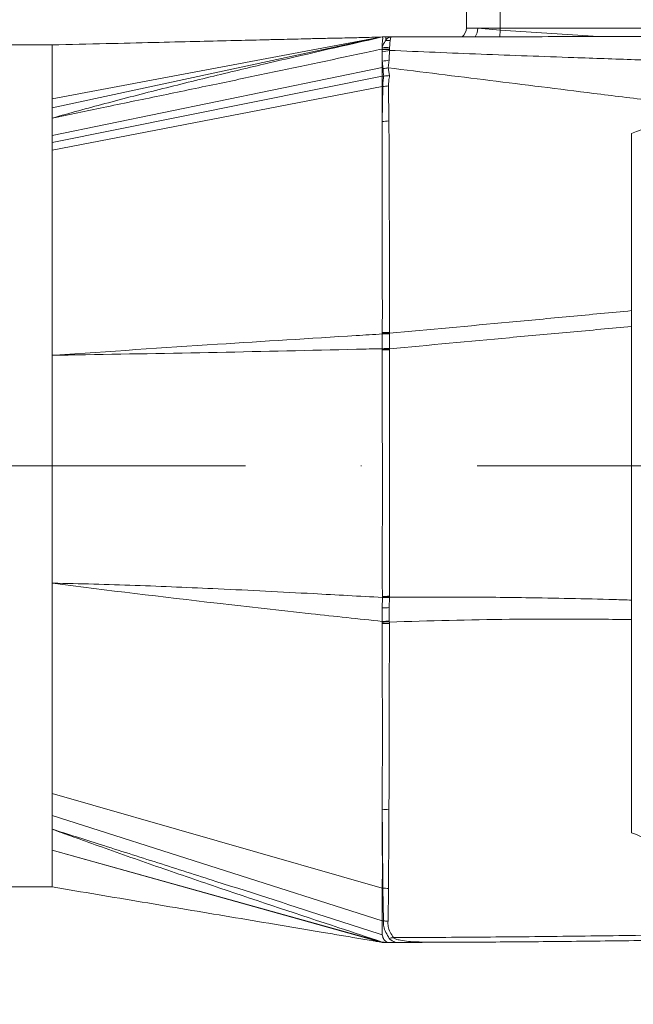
# Model space of a CAD drawing. Header units: millimetres. Extents: x 35469 to 44263, y -24881 to -16268.
# Tile 80 of 231: x 39503 to 39594, y -17989 to -17843. Entities that reach past the tile are written whole.
import ezdxf

# ---------------------------------------------------------------- set-up
doc = ezdxf.new("R2010")
doc.units = ezdxf.units.MM
doc.header["$LTSCALE"] = 0.3175
doc.linetypes.add('ACAD_ISO10W100', pattern=[18, 12, -3, 0, -3])
for name, color, linetype, lineweight in [('1轮廓实线层', 7, 'Continuous', 18), ('7标注层', 4, 'Continuous', 13), ('中心线', 4, 'ACAD_ISO10W100', 20)]:
    doc.layers.add(name, color=color, linetype=linetype, lineweight=lineweight)
doc.styles.add('标准汉字', font='gbenor.shx', dxfattribs={"bigfont": 'gbcbig.shx'})
doc.dimstyles.new('M1：18', dxfattribs={"dimscale": 18, "dimtxt": 3.5, "dimasz": 2.5, "dimexe": 2, "dimexo": 0, "dimgap": 1.5, "dimtad": 1, "dimdec": 1, "dimdsep": 46, "dimtxsty": '标准汉字', "dimcen": 5, "dimdle": 5, "dimclrd": 1, "dimclre": 1, "dimclrt": 256, "dimadec": 4, "dimazin": 2, "dimtfac": 1, "dimtdec": 1, "dimtmove": 0, "dimatfit": 3, "dimfxl": 1, "dimtolj": 1, "dimarcsym": 0})

# ---------------------------------------------------------------- blocks, each defined once
blk = doc.blocks.new('*D28')
at = {"layer": '7标注层', "color": 1, "lineweight": -2, "ltscale": 18, "transparency": 16777216}
for p, q in [((38753.98, -17970.42), (38753.98, -17602.95)), ((39813.98, -17831.5), (39813.98, -17602.95)), ((38798.98, -17638.95), (39768.98, -17638.95))]:
    blk.add_line(p, q, dxfattribs=at)
at = {"layer": '7标注层', "color": 1, "transparency": 16777216}
for points in [[(38798.98, -17631.45), (38798.98, -17646.45), (38753.98, -17638.95)], [(39768.98, -17646.45), (39768.98, -17631.45), (39813.98, -17638.95)]]:
    blk.add_solid(points, dxfattribs=at)
at = {"layer": 'Defpoints', "color": 0, "transparency": 16777216}
for p in [(39813.98, -17638.95), (39813.98, -17831.5), (38753.98, -17970.42)]:
    blk.add_point(p, dxfattribs=at)
at = {"layer": '7标注层', "transparency": 16777216, "insert": (39283.98, -17580.45), "char_height": 63, "attachment_point": 5, "style": '标准汉字'}
blk.add_mtext('\\A1;1060', dxfattribs=at)
blk = doc.blocks.new('*D44')
at = {"layer": '7标注层', "color": 1, "lineweight": -2, "ltscale": 18, "transparency": 16777216}
for p, q in [((37974.46, -17796.16), (40892.23, -17796.16)), ((40856.23, -18794.5), (40856.23, -17841.16)), ((40604.54, -18839.5), (40892.23, -18839.5))]:
    blk.add_line(p, q, dxfattribs=at)
at = {"layer": '7标注层', "color": 1, "transparency": 16777216}
for points in [[(40863.73, -17841.16), (40848.73, -17841.16), (40856.23, -17796.16)], [(40848.73, -18794.5), (40863.73, -18794.5), (40856.23, -18839.5)]]:
    blk.add_solid(points, dxfattribs=at)
at = {"layer": 'Defpoints', "color": 0, "transparency": 16777216}
for p in [(37974.46, -17796.16), (40856.23, -17796.16), (40604.54, -18839.5)]:
    blk.add_point(p, dxfattribs=at)
at = {"layer": '7标注层', "transparency": 16777216, "insert": (40797.73, -18317.83), "char_height": 63, "attachment_point": 5, "rotation": 90, "style": '标准汉字'}
blk.add_mtext('\\A1;1043.3', dxfattribs=at)
blk = doc.blocks.new('*D45')
at = {"layer": '7标注层', "color": 1, "lineweight": -2, "ltscale": 18, "transparency": 16777216}
for p, q in [((38753.98, -16988.93), (41035.05, -16988.93)), ((40999.05, -17033.93), (40999.05, -18794.5)), ((40604.54, -18839.5), (41035.05, -18839.5))]:
    blk.add_line(p, q, dxfattribs=at)
at = {"layer": '7标注层', "color": 1, "transparency": 16777216}
for points in [[(41006.55, -17033.93), (40991.55, -17033.93), (40999.05, -16988.93)], [(40991.55, -18794.5), (41006.55, -18794.5), (40999.05, -18839.5)]]:
    blk.add_solid(points, dxfattribs=at)
at = {"layer": 'Defpoints', "color": 0, "transparency": 16777216}
for p in [(38753.98, -16988.93), (40604.54, -18839.5), (40999.05, -18839.5)]:
    blk.add_point(p, dxfattribs=at)
at = {"layer": '7标注层', "transparency": 16777216, "insert": (40940.55, -17914.21), "char_height": 63, "attachment_point": 5, "rotation": 90, "style": '标准汉字'}
blk.add_mtext('\\A1;1850.6', dxfattribs=at)

msp = doc.modelspace()

# ---------------------------------------------------------------- linework, layer by layer
at = {"layer": '1轮廓实线层', "ltscale": 18}
for p, q in [((39568.983, -17844.495), (39568.983, -17841.995)), ((39573.983, -17841.995), (39573.983, -17844.495)), ((39573.983, -17844.495), (39568.983, -17844.495)), ((39568.983, -17844.495), (39570.651, -17844.495)), ((39570.651, -17844.495), (39573.983, -17844.797)), ((39570.651, -17844.495), (39573.983, -17844.495)), ((39573.983, -17844.495), (39641.983, -17844.495)), ((39573.983, -17844.495), (39573.983, -17844.797)), ((39556.483, -17845.809), (39507.483, -17856.342)), ((39556.483, -17845.809), (39507.483, -17855)), ((39556.483, -17845.809), (39556.5, -17845.809)), ((39556.483, -17845.809), (39556.483, -17845.809)), ((39556.983, -17845.809), (39556.483, -17845.809)), ((39556.5, -17845.809), (39556.983, -17845.809)), ((39556.983, -17845.809), (39557.803, -17845.808)), ((39573.983, -17844.797), (39573.918, -17845.801)), ((39573.983, -17844.797), (39588.561, -17845.74)), ((39507.483, -17846.995), (39493.983, -17846.995)), ((39507.483, -17855), (39507.483, -17846.995)), ((39556.475, -17847.338), (39556.482, -17847.604)), ((39556.483, -17847.649), (39556.482, -17847.604)), ((39556.483, -17847.649), (39556.483, -17848.022)), ((39556.984, -17846.31), (39556.985, -17846.309)), ((39557.65, -17846.31), (39556.984, -17846.311)), ((39556.984, -17846.311), (39556.985, -17846.31)), ((39557.537, -17847.605), (39557.533, -17847.648)), ((39557.555, -17847.338), (39557.537, -17847.605)), ((39556.483, -17848.022), (39556.483, -17849.397)), ((39556.483, -17850.341), (39507.483, -17860.437)), ((39556.483, -17849.397), (39556.483, -17850.341)), ((39556.483, -17850.341), (39556.483, -17851.605)), ((39557.475, -17849.218), (39557.372, -17850.391)), ((39557.372, -17850.391), (39557.57, -17851.523)), ((39556.483, -17851.605), (39507.483, -17861.458)), ((39556.483, -17853.146), (39556.483, -17851.605)), ((39556.718, -17851.605), (39556.483, -17851.605)), ((39556.718, -17851.605), (39556.721, -17851.605)), ((39556.721, -17851.605), (39556.721, -17851.605)), ((39556.483, -17853.146), (39507.483, -17862.616)), ((39556.481, -17858.351), (39556.483, -17853.146)), ((39556.481, -17858.351), (39556.536, -17853.146)), ((39557.41, -17853.06), (39557.464, -17858.256)), ((39507.483, -17856.342), (39507.483, -17855)), ((39507.483, -17857.854), (39507.483, -17856.342)), ((39507.483, -17860.437), (39507.483, -17857.854)), ((39507.483, -17861.458), (39507.483, -17860.437)), ((39593.483, -17860.117), (39593.483, -17886.442)), ((39507.483, -17862.616), (39507.483, -17861.458)), ((39507.483, -17893.065), (39507.483, -17862.616)), ((39593.483, -17886.442), (39593.483, -17888.799)), ((39556.48, -17889.897), (39556.482, -17889.791)), ((39556.48, -17889.897), (39556.481, -17892.084)), ((39556.482, -17889.791), (39556.483, -17889.697)), ((39557.54, -17889.869), (39557.527, -17892.063)), ((39557.542, -17889.764), (39557.54, -17889.869)), ((39557.544, -17889.649), (39557.542, -17889.764)), ((39593.483, -17888.799), (39593.483, -17929.416)), ((39556.482, -17892.129), (39556.481, -17892.084)), ((39556.483, -17892.249), (39556.482, -17892.129)), ((39557.527, -17892.063), (39557.527, -17892.107)), ((39557.527, -17892.107), (39557.53, -17892.261)), ((39507.483, -17926.906), (39507.483, -17893.065)), ((39507.483, -17958.099), (39507.483, -17926.906)), ((39556.488, -17929.02), (39556.447, -17930.544)), ((39556.488, -17929.02), (39556.489, -17928.987)), ((39556.489, -17928.987), (39556.49, -17928.896)), ((39557.526, -17929.004), (39557.501, -17930.53)), ((39557.527, -17928.972), (39557.526, -17929.004)), ((39557.532, -17928.82), (39557.527, -17928.972)), ((39593.483, -17929.416), (39593.483, -17932.3)), ((39556.447, -17930.544), (39556.476, -17932.571)), ((39557.501, -17930.53), (39557.523, -17932.561)), ((39593.483, -17932.3), (39593.483, -17963.938)), ((39556.479, -17932.673), (39556.476, -17932.571)), ((39556.482, -17932.862), (39556.479, -17932.673)), ((39557.523, -17932.561), (39557.526, -17932.663)), ((39557.526, -17932.663), (39557.53, -17932.894)), ((39556.483, -17972.169), (39507.483, -17958.099)), ((39507.483, -17961.368), (39507.483, -17958.099)), ((39556.483, -17977.034), (39507.483, -17961.368)), ((39507.483, -17963.422), (39507.483, -17961.368)), ((39507.483, -17966.551), (39507.483, -17963.422)), ((39556.488, -17980.173), (39507.481, -17966.547)), ((39507.483, -17971.995), (39507.483, -17966.551)), ((39556.477, -17980.222), (39507.485, -17966.556)), ((39493.983, -17971.995), (39507.483, -17971.995)), ((39556.483, -17972.169), (39556.566, -17972.169)), ((39556.483, -17977.034), (39556.483, -17972.169)), ((39556.636, -17977.034), (39556.566, -17972.169)), ((39557.384, -17972.242), (39557.327, -17977.099)), ((39556.483, -17977.034), (39556.636, -17977.034)), ((39556.483, -17979.096), (39556.483, -17977.034)), ((39556.636, -17977.034), (39556.636, -17977.034)), ((39555.728, -17980.092), (39555.721, -17980.095)), ((39556.483, -17980.17), (39556.483, -17980.171)), ((39556.98, -17980.223), (39556.483, -17980.223)), ((39556.98, -17980.223), (39556.487, -17980.171)), ((39557.19, -17980.223), (39556.99, -17980.223)), ((39557.19, -17980.223), (39558.462, -17980.223)), ((39573.971, -17980.16), (39570.036, -17980.189))]:
    msp.add_line(p, q, dxfattribs=at)
at = {"layer": '1轮廓实线层', "lineweight": 20, "ltscale": 18}
for centre, radius, start, end in [((39566.989, -17844.345), 2, 313.01955, 355.67887), ((39567.961, -17844.436), 2.691, 329.40214, 358.74403), ((39500.327, -17846.248), 56.657, 359.93889, 0.44458), ((39557.012, -17842.888), 4.483, 263.11925, 276.9556), ((39557.014, -17842.649), 4.983, 263.86803, 276.01558), ((39557.007, -17842.601), 5.075, 264.06926, 275.94887), ((39556.022, -17842.989), 5.054, 275.23422, 287.68985), ((39556.222, -17845.101), 4.304, 273.47796, 286.92958), ((39556.57, -17846.616), 3.858, 270.20835, 281.98872), ((39556.566, -17848.978), 4.168, 269.58976, 281.67509), ((39556.518, -17853.63), 4.722, 269.55772, 281.56411), ((39556.61, -17874.904), 14.994, 269.50423, 273.55586), ((39556.651, -17875.564), 14.229, 269.32268, 273.59273), ((39556.404, -17876.105), 13.592, 270.33475, 274.81022), ((39558.61, -17970.798), 78.742, 90.78802, 91.5494), ((39558.478, -17962.51), 70.409, 90.77406, 91.625), ((39556.393, -17945.964), 53.715, 88.78751, 89.90387), ((39556.826, -17917.048), 11.977, 268.38155, 273.35263), ((39556.842, -17917.158), 11.833, 268.29014, 273.32023), ((39556.175, -17917.451), 11.449, 271.57394, 276.80676), ((39556.524, -17895.464), 35.08, 269.87391, 271.59688), ((39557.204, -17954.868), 22.309, 89.18177, 91.87097), ((39557.214, -17953.364), 20.704, 89.13891, 92.03478), ((39556.45, -17951.03), 18.168, 86.59319, 89.90172), ((39556.501, -17965.993), 5.523, 79.94076, 90.26968), ((39556.594, -17976.469), 4.301, 79.41924, 90.37508), ((39558.477, -17982.72), 3.22, 96.30727, 107.27528)]:
    msp.add_arc(centre, radius, start, end, dxfattribs=at)
at = {"layer": '1轮廓实线层', "ltscale": 18}
for points, knots in [([(39507.483, -17857.854), (39507.496, -17857.851), (39510.092, -17857.117), (39515.558, -17855.619), (39523.903, -17853.463), (39532.257, -17851.413), (39543.123, -17848.84), (39551.101, -17847.029), (39556.483, -17845.809)], [0, 0, 0, 0, 111.8432798, 22653.2089649, 47548.5759026, 72422.5448813, 94906.7573045, 141501.9461944, 141501.9461944, 141501.9461944, 141501.9461944]), ([(39556.483, -17845.809), (39555.459, -17845.843), (39553.583, -17845.906), (39550.762, -17845.962), (39548.255, -17846.012), (39546.047, -17846.061), (39544.057, -17846.11), (39542.268, -17846.153), (39540.389, -17846.199), (39537.591, -17846.266), (39533.673, -17846.361), (39528.439, -17846.488), (39522.279, -17846.637), (39515.19, -17846.809), (39510.155, -17846.931), (39507.483, -17846.995)], [0, 0, 0, 0, 23741.0210356, 43519.4072391, 59652.8997854, 72546.2936996, 82818.2324572, 91744.9165142, 102200.767445, 114710.6319402, 138998.4235777, 168542.9622513, 203342.2785788, 243393.7217936, 288694.0007683, 288694.0007683, 288694.0007683, 288694.0007683]), ([(39556.5, -17845.809), (39556.524, -17845.846), (39556.571, -17845.921), (39556.479, -17846.473), (39556.476, -17847.055), (39556.475, -17847.338)], [0, 0, 0, 0, 25123.2034522, 50060.5288438, 73782.5016002, 73782.5016002, 73782.5016002, 73782.5016002]), ([(39556.985, -17846.31), (39556.996, -17846.295), (39557.074, -17846.194), (39557.331, -17845.928), (39557.602, -17845.81), (39557.797, -17845.808), (39557.803, -17845.808)], [0, 0, 0, 0, 4563.9322531, 30514.796267, 96444.5585074, 98577.5940544, 98577.5940544, 98577.5940544, 98577.5940544]), ([(39557.803, -17845.808), (39557.802, -17845.808), (39557.765, -17845.81), (39557.714, -17845.927), (39557.666, -17846.194), (39557.652, -17846.295), (39557.65, -17846.31), (39557.65, -17846.31)], [0, 0, 0, 0, 2523.1262411, 80574.2706108, 111298.5591939, 116701.9476283, 116762.9675, 116762.9675, 116762.9675, 116762.9675]), ([(39557.803, -17845.808), (39562.564, -17845.802), (39572.086, -17845.791), (39584.591, -17845.756), (39595.459, -17845.715), (39601.52, -17845.686), (39604.552, -17845.671)], [0, 0, 0, 0, 30653.3223293, 61310.0711323, 79875.0713502, 98463.1778337, 98463.1778337, 98463.1778337, 98463.1778337]), ([(39556.482, -17847.604), (39555.914, -17847.724), (39550.246, -17848.932), (39542.032, -17850.668), (39531.591, -17852.855), (39523.441, -17854.548), (39515.319, -17856.228), (39510.012, -17857.326), (39507.496, -17857.852), (39507.483, -17857.854)], [0, 0, 0, 0, 5513.1056632, 55059.4734256, 79841.4263042, 107250.8894798, 134680.3368787, 159516.6880388, 159645.2280315, 159645.2280315, 159645.2280315, 159645.2280315]), ([(39556.475, -17847.338), (39556.608, -17847.003), (39556.764, -17846.609), (39556.955, -17846.349), (39556.984, -17846.31)], [0, 0, 0, 0, 47321.2066159, 55594.1394775, 55594.1394775, 55594.1394775, 55594.1394775]), ([(39556.984, -17846.309), (39556.984, -17846.309), (39556.984, -17846.309), (39556.984, -17846.31), (39556.984, -17846.31)], [0, 0, 0, 0, 49637.6702251, 55596.7331509, 55596.7331509, 55596.7331509, 55596.7331509]), ([(39556.984, -17846.31), (39556.984, -17846.31), (39556.984, -17846.31), (39556.984, -17846.311), (39556.984, -17846.311), (39556.984, -17846.311), (39556.984, -17846.311)], [0, 0, 0, 0, 51579.3367648, 78903.7158716, 88693.2554214, 98576.8462122, 98576.8462122, 98576.8462122, 98576.8462122]), ([(39557.533, -17847.648), (39557.535, -17847.696), (39557.537, -17847.75), (39557.555, -17847.799), (39557.558, -17847.804)], [0, 0, 0, 0, 48970.003911, 55587.3139666, 55587.3139666, 55587.3139666, 55587.3139666]), ([(39557.65, -17846.31), (39557.644, -17846.349), (39557.609, -17846.609), (39557.58, -17847.002), (39557.555, -17847.338)], [0, 0, 0, 0, 8224.2931869, 55593.92585, 55593.92585, 55593.92585, 55593.92585]), ([(39557.558, -17847.804), (39557.541, -17848.143), (39557.516, -17848.633), (39557.485, -17849.08), (39557.475, -17849.218)], [0, 0, 0, 0, 38460.2159191, 55581.2659941, 55581.2659941, 55581.2659941, 55581.2659941]), ([(39603.149, -17849.496), (39600.08, -17849.392), (39593.938, -17849.183), (39583.22, -17848.809), (39571.108, -17848.375), (39562.076, -17847.995), (39557.558, -17847.804)], [0, 0, 0, 0, 19219.4278758, 38465.5678691, 68450.3807745, 98470.7004019, 98470.7004019, 98470.7004019, 98470.7004019]), ([(39556.574, -17850.341), (39556.574, -17850.341), (39556.544, -17850.046), (39556.513, -17849.721), (39556.483, -17849.397)], [0, 0, 0, 0, 2.4005547, 55574.7216474, 55574.7216474, 55574.7216474, 55574.7216474]), ([(39556.584, -17850.475), (39556.582, -17850.43), (39556.58, -17850.386), (39556.574, -17850.341), (39556.574, -17850.341)], [0, 0, 0, 0, 55557.1607384, 55573.1026942, 55573.1026942, 55573.1026942, 55573.1026942]), ([(39556.721, -17851.605), (39556.721, -17851.605), (39556.638, -17851.231), (39556.611, -17850.853), (39556.584, -17850.475)], [0, 0, 0, 0, 1.8825441, 55567.3563944, 55567.3563944, 55567.3563944, 55567.3563944]), ([(39605.191, -17856.33), (39602.269, -17855.969), (39596.419, -17855.246), (39588.054, -17854.204), (39580.063, -17853.21), (39569.878, -17851.947), (39562.377, -17851.013), (39557.372, -17850.391)], [0, 0, 0, 0, 20477.8757916, 40990.0857422, 59855.8850159, 78723.4552101, 116551.2748218, 116551.2748218, 116551.2748218, 116551.2748218]), ([(39556.536, -17853.146), (39556.547, -17852.879), (39556.568, -17852.363), (39556.661, -17851.85), (39556.718, -17851.605), (39556.718, -17851.605)], [0, 0, 0, 0, 38186.7098165, 73733.0720935, 73735.1008913, 73735.1008913, 73735.1008913, 73735.1008913]), ([(39557.57, -17851.523), (39557.564, -17851.525), (39557.289, -17851.58), (39557.002, -17851.592), (39556.721, -17851.605)], [0, 0, 0, 0, 1203.3586089, 55565.4563953, 55565.4563953, 55565.4563953, 55565.4563953]), ([(39557.57, -17851.523), (39557.518, -17851.785), (39557.418, -17852.295), (39557.412, -17852.809), (39557.41, -17853.06)], [0, 0, 0, 0, 28475.6462802, 55559.9532622, 55559.9532622, 55559.9532622, 55559.9532622]), ([(39593.483, -17860.117), (39595.401, -17859.396), (39599.244, -17857.95), (39603.206, -17856.871), (39605.191, -17856.33)], [0, 0, 0, 0, 27673.4422318, 55463.1482513, 55463.1482513, 55463.1482513, 55463.1482513]), ([(39556.483, -17889.697), (39556.484, -17888.154), (39556.487, -17885.06), (39556.476, -17880.335), (39556.487, -17875.5), (39556.472, -17870.064), (39556.483, -17864.245), (39556.482, -17860.321), (39556.481, -17858.351)], [0, 0, 0, 0, 19167.8896016, 38445.9188518, 60302.2677294, 82251.1044799, 111535.7557743, 141050.8308347, 141050.8308347, 141050.8308347, 141050.8308347]), ([(39557.464, -17858.256), (39557.468, -17859.019), (39557.48, -17861.319), (39557.506, -17865.364), (39557.521, -17871.685), (39557.535, -17878.138), (39557.545, -17884.607), (39557.544, -17887.969), (39557.544, -17889.649)], [0, 0, 0, 0, 11615.1365355, 34991.1285151, 58488.1426877, 99458.7738979, 120320.6395297, 141173.2611146, 141173.2611146, 141173.2611146, 141173.2611146]), ([(39557.542, -17889.764), (39563.444, -17889.238), (39572.299, -17888.448), (39584.292, -17887.31), (39590.417, -17886.731), (39593.483, -17886.442)], [0, 0, 0, 0, 36651.861226, 55000.6826765, 73381.5207903, 73381.5207903, 73381.5207903, 73381.5207903]), ([(39507.483, -17893.065), (39507.599, -17893.057), (39515.779, -17892.505), (39530.82, -17891.505), (39547.03, -17890.478), (39555.185, -17889.977), (39556.48, -17889.897)], [0, 0, 0, 0, 697.1956757, 49087.647939, 90323.8313665, 98109.7381234, 98109.7381234, 98109.7381234, 98109.7381234]), ([(39593.483, -17888.799), (39590.431, -17889.074), (39584.32, -17889.624), (39572.32, -17890.731), (39563.448, -17891.556), (39557.527, -17892.107)], [0, 0, 0, 0, 18294.8066022, 36625.8437297, 73394.8229951, 73394.8229951, 73394.8229951, 73394.8229951]), ([(39556.481, -17892.084), (39555.196, -17892.116), (39547.027, -17892.315), (39531.898, -17892.647), (39517.217, -17892.91), (39509.173, -17893.038), (39507.979, -17893.057), (39507.624, -17893.062), (39507.511, -17893.064), (39507.483, -17893.065)], [0, 0, 0, 0, 12475.1202489, 79330.5868977, 147037.5318694, 155487.5012669, 157862.5603019, 158688.0771585, 158962.6749816, 158962.6749816, 158962.6749816, 158962.6749816]), ([(39556.49, -17928.896), (39556.487, -17928.495), (39556.479, -17927.124), (39556.481, -17924.732), (39556.477, -17920.751), (39556.498, -17913.63), (39556.477, -17903.796), (39556.481, -17895.963), (39556.483, -17892.249)], [0, 0, 0, 0, 4708.8594481, 16074.6719079, 27456.0702124, 50417.4355772, 97742.8828444, 140409.5636683, 140409.5636683, 140409.5636683, 140409.5636683]), ([(39557.53, -17892.261), (39557.532, -17897.362), (39557.537, -17905.258), (39557.54, -17915.959), (39557.544, -17922.803), (39557.546, -17927.108), (39557.534, -17928.573), (39557.532, -17928.82)], [0, 0, 0, 0, 48480.9659084, 75037.2113886, 101623.8962928, 113454.2911134, 115846.3746912, 115846.3746912, 115846.3746912, 115846.3746912]), ([(39556.476, -17932.571), (39552.96, -17932.197), (39544.797, -17931.33), (39528.504, -17929.502), (39515.685, -17927.95), (39507.504, -17926.909), (39507.483, -17926.906)], [0, 0, 0, 0, 21085.3244157, 48946.8211468, 97608.7326165, 97733.2923523, 97733.2923523, 97733.2923523, 97733.2923523]), ([(39507.483, -17926.906), (39507.501, -17926.906), (39511.582, -17926.96), (39519.784, -17927.197), (39532.694, -17927.752), (39544.935, -17928.374), (39553.064, -17928.828), (39556.488, -17929.02)], [0, 0, 0, 0, 131.256618, 29242.5070105, 58365.2682849, 91604.6753707, 115788.1344303, 115788.1344303, 115788.1344303, 115788.1344303]), ([(39557.527, -17928.972), (39560.888, -17928.961), (39567.609, -17928.939), (39578.668, -17929.044), (39587.331, -17929.219), (39592.631, -17929.389), (39593.483, -17929.416)], [0, 0, 0, 0, 27752.0183307, 55509.7197318, 90845.1146412, 97614.9668967, 97614.9668967, 97614.9668967, 97614.9668967]), ([(39593.483, -17932.3), (39590.43, -17932.267), (39584.318, -17932.2), (39572.32, -17932.24), (39563.447, -17932.493), (39557.526, -17932.663)], [0, 0, 0, 0, 18206.1189285, 36452.1144491, 73066.5820902, 73066.5820902, 73066.5820902, 73066.5820902]), ([(39556.475, -17960.47), (39556.479, -17957.872), (39556.485, -17953.788), (39556.493, -17947.892), (39556.481, -17943.033), (39556.475, -17938.024), (39556.48, -17934.586), (39556.482, -17932.862)], [0, 0, 0, 0, 34856.2518107, 54772.5320763, 74771.0012312, 95060.4372076, 115472.966526, 115472.966526, 115472.966526, 115472.966526]), ([(39557.53, -17932.894), (39557.53, -17933.068), (39557.53, -17935.147), (39557.523, -17939.098), (39557.514, -17944.688), (39557.502, -17950.176), (39557.488, -17955.511), (39557.473, -17958.887), (39557.466, -17960.555)], [0, 0, 0, 0, 2479.3311741, 29687.5001087, 56905.2393192, 84847.897973, 112793.5051049, 140082.0086194, 140082.0086194, 140082.0086194, 140082.0086194]), ([(39556.483, -17972.169), (39556.485, -17970.697), (39556.488, -17967.743), (39556.475, -17963.748), (39556.475, -17961.272), (39556.475, -17960.47)], [0, 0, 0, 0, 29260.4196388, 58737.7614649, 72839.9259559, 72839.9259559, 72839.9259559, 72839.9259559]), ([(39556.566, -17972.169), (39556.566, -17972.169), (39556.55, -17970.695), (39556.53, -17967.596), (39556.489, -17963.612), (39556.479, -17961.179), (39556.475, -17960.47)], [0, 0, 0, 0, 0.2980311, 30078.776875, 60391.4407108, 72840.7847346, 72840.7847346, 72840.7847346, 72840.7847346]), ([(39557.466, -17960.555), (39557.462, -17961.263), (39557.447, -17963.682), (39557.433, -17967.685), (39557.4, -17970.719), (39557.384, -17972.242)], [0, 0, 0, 0, 12450.8112703, 42544.9749461, 72854.0122961, 72854.0122961, 72854.0122961, 72854.0122961]), ([(39507.483, -17963.422), (39507.5, -17963.428), (39508.652, -17963.794), (39511.033, -17964.551), (39516.236, -17966.206), (39523.183, -17968.417), (39534.666, -17972.08), (39545.78, -17975.643), (39554.019, -17978.301), (39556.483, -17979.096)], [0, 0, 0, 0, 164.6822748, 11188.1402764, 23095.9107093, 50607.7648615, 78428.5587887, 134061.563473, 157786.8908635, 157786.8908635, 157786.8908635, 157786.8908635]), ([(39556.483, -17980.17), (39554.338, -17979.466), (39546.305, -17976.826), (39535.311, -17973.169), (39523.555, -17969.147), (39516.44, -17966.652), (39511.367, -17964.834), (39508.949, -17963.957), (39507.77, -17963.527), (39507.5, -17963.428), (39507.483, -17963.422)], [0, 0, 0, 0, 23900.3752831, 89536.7836248, 122374.5333421, 154858.8119867, 168921.9727503, 179110.6274659, 181944.8289501, 182136.6129258, 182136.6129258, 182136.6129258, 182136.6129258]), ([(39647.065, -17978.004), (39642.543, -17977.121), (39633.499, -17975.356), (39619.952, -17972.504), (39608.757, -17969.568), (39599.929, -17966.653), (39595.632, -17964.843), (39593.483, -17963.938)], [0, 0, 0, 0, 28633.8809408, 57273.2614151, 86026.1203878, 100515.1386266, 114999.9474905, 114999.9474905, 114999.9474905, 114999.9474905]), ([(39507.483, -17971.995), (39509.719, -17972.371), (39514.169, -17973.118), (39520.801, -17974.231), (39527.362, -17975.333), (39533.928, -17976.435), (39540.63, -17977.56), (39546.021, -17978.466), (39550.043, -17979.142), (39552.584, -17979.568), (39554.517, -17979.893), (39555.523, -17980.062), (39555.727, -17980.096)], [0, 0, 0, 0, 31203.8695863, 62102.8582019, 92397.0112528, 122266.4012301, 152873.427785, 185593.2977108, 198503.7076765, 210799.6475424, 221593.2799813, 224343.1838308, 224343.1838308, 224343.1838308, 224343.1838308]), ([(39557.327, -17977.099), (39557.307, -17977.095), (39557.081, -17977.054), (39556.848, -17977.044), (39556.636, -17977.034)], [0, 0, 0, 0, 4821.6142592, 54823.4254489, 54823.4254489, 54823.4254489, 54823.4254489]), ([(39557.521, -17979.645), (39557.164, -17979.055), (39556.651, -17978.207), (39556.639, -17977.308), (39556.636, -17977.034)], [0, 0, 0, 0, 38141.3053798, 54816.4765169, 54816.4765169, 54816.4765169, 54816.4765169]), ([(39557.327, -17977.099), (39557.321, -17977.355), (39557.303, -17978.186), (39557.788, -17978.974), (39558.123, -17979.52)], [0, 0, 0, 0, 16922.5009177, 54815.5796758, 54815.5796758, 54815.5796758, 54815.5796758]), ([(39556.483, -17979.096), (39556.514, -17979.288), (39556.575, -17979.672), (39556.931, -17980.035), (39557.16, -17980.201), (39557.19, -17980.223)], [0, 0, 0, 0, 33822.2346386, 67610.7546175, 72744.6565952, 72744.6565952, 72744.6565952, 72744.6565952]), ([(39558.123, -17979.52), (39558.234, -17979.519), (39560.844, -17979.51), (39567.832, -17979.473), (39579.1, -17979.377), (39592.375, -17979.214), (39608.114, -17978.958), (39626.411, -17978.581), (39640.18, -17978.196), (39647.065, -17978.004)], [0, 0, 0, 0, 595.3557448, 14099.4972539, 37904.1772188, 61708.9638965, 85501.4267248, 121403.8931164, 157312.5708369, 157312.5708369, 157312.5708369, 157312.5708369]), ([(39657.422, -17978.749), (39649.68, -17978.929), (39634.196, -17979.289), (39614.819, -17979.654), (39599.484, -17979.893), (39588.081, -17980.04), (39576.826, -17980.151), (39569.008, -17980.198), (39564.913, -17980.211), (39564.563, -17980.213)], [0, 0, 0, 0, 38761.3891048, 77522.4229454, 96943.0240306, 116362.3553327, 135847.3790186, 155334.6948005, 157153.2216762, 157153.2216762, 157153.2216762, 157153.2216762]), ([(39555.721, -17980.095), (39555.772, -17980.102), (39555.864, -17980.115), (39556.439, -17980.215), (39556.479, -17980.222), (39556.483, -17980.223)], [0, 0, 0, 0, 39504.931275, 69708.7157598, 72743.1551271, 72743.1551271, 72743.1551271, 72743.1551271]), ([(39556.99, -17980.223), (39556.825, -17980.206), (39556.567, -17980.179), (39556.505, -17980.173), (39556.483, -17980.17)], [0, 0, 0, 0, 34793.830578, 54805.3839266, 54805.3839266, 54805.3839266, 54805.3839266]), ([(39558.462, -17980.223), (39558.278, -17980.151), (39557.896, -17980.002), (39557.649, -17979.767), (39557.521, -17979.645)], [0, 0, 0, 0, 26475.9969521, 54805.1016041, 54805.1016041, 54805.1016041, 54805.1016041]), ([(39558.123, -17979.52), (39558.183, -17979.566), (39558.28, -17979.641), (39558.634, -17979.79), (39559.714, -17980.039), (39561.783, -17980.189), (39563.565, -17980.204), (39564.563, -17980.213)], [0, 0, 0, 0, 4717.8686282, 7717.4625488, 21202.4478173, 62489.5016435, 115106.6103527, 115106.6103527, 115106.6103527, 115106.6103527]), ([(39564.563, -17980.213), (39564.549, -17980.213), (39563.83, -17980.215), (39562.403, -17980.219), (39560.39, -17980.222), (39559.065, -17980.223), (39558.462, -17980.223)], [0, 0, 0, 0, 705.640212, 34803.7903116, 68814.8240823, 97158.8092569, 97158.8092569, 97158.8092569, 97158.8092569]), ([(39570.036, -17980.189), (39569.011, -17980.194), (39567.532, -17980.202), (39566.212, -17980.207), (39565.807, -17980.208)], [0, 0, 0, 0, 37954.3130665, 54791.5039106, 54791.5039106, 54791.5039106, 54791.5039106])]:
    msp.add_open_spline(points, degree=3, knots=knots, dxfattribs=at)
at = {"layer": '7标注层', "ltscale": 18}
msp.add_arc((38753.983, -18839.495), 1850.561, 300, 182, dxfattribs=at)
at = {"layer": '中心线', "ltscale": 18}
msp.add_line((38643.818, -17909.495), (39977.136, -17909.495), dxfattribs=at)

# ---------------------------------------------------------------- dimensions: what is measured, and where the dimension line sits
at = {"layer": '7标注层', "ltscale": 18}
for base, p1, p2, angle, picture, middle in [((40999.054, -18839.495), (38753.983, -16988.935), (40604.544, -18839.495), 270, '*D45', (40940.554, -17914.215)), ((40856.231, -17796.156), (40604.544, -18839.495), (37974.458, -17796.156), 90, '*D44', (40797.731, -18317.826))]:
    dim = msp.add_linear_dim(base=base, p1=p1, p2=p2, angle=angle, dimstyle='M1：18', override={"dimsah": 1, "dimtzin": 8}, dxfattribs=at)
    dim.commit()
    dim.dimension.update_dxf_attribs({"geometry": picture, "text_midpoint": middle})
dim = msp.add_linear_dim(base=(39813.983, -17638.946), p1=(38753.983, -17970.421), p2=(39813.983, -17831.498), dimstyle='M1：18', override={"dimsah": 1, "dimtzin": 8}, dxfattribs=at)
dim.commit()
dim.dimension.update_dxf_attribs({"geometry": '*D28', "text_midpoint": (39283.983, -17580.446)})

doc.saveas('drawing.dxf')
